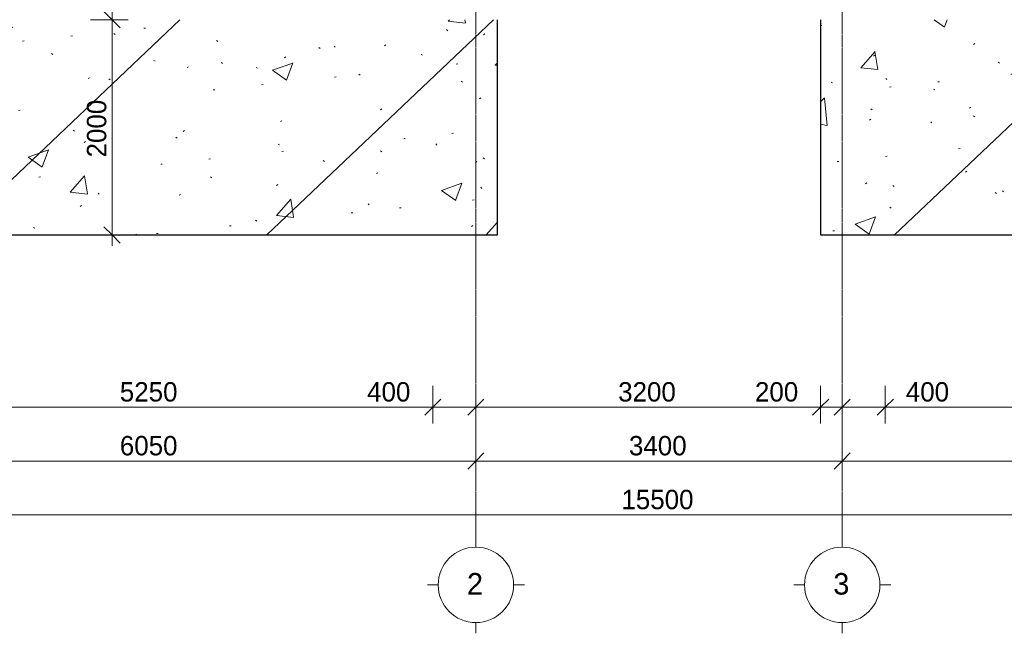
# Model space of a CAD drawing. Header units: millimetres. Extents: x -21500 to 4800, y -5900 to 33113.
# Tile 2 of 8: x -14284 to -5145, y -5900 to -200. Entities that reach past the tile are written whole.
import ezdxf

# ---------------------------------------------------------------- set-up
doc = ezdxf.new("R2010")
doc.units = ezdxf.units.MM
doc.linetypes.add('StructuralPlan-L05$0$Grid Line', pattern=[22.225, 12.7, -3.175, 3.175, -3.175])
for name, color, linetype, lineweight in [('S - HATCH', 252, 'Continuous', 5), ('S - LINE', 7, 'Continuous', 20), ('StructuralPlan-L05$0$A-010-D_DIM', 7, 'Continuous', 5), ('StructuralPlan-L05$0$A-010-D_DIM-100', 7, 'Continuous', 5), ('StructuralPlan-L05$0$A-230-M_FLOOR', 7, 'Continuous', 30), ('StructuralPlan-L05$0$Z-030-M_GRID', 7, 'Continuous', 5), ('StructuralPlan-L05$0$Z-033_T_GRIDREF', 7, 'Continuous', 5)]:
    doc.layers.add(name, color=color, linetype=linetype, lineweight=lineweight)
doc.styles.add('StructuralPlan-L05$0$Cubicon_1', font='Cubicon.ttf', dxfattribs={"height": 200})
doc.styles.add('StructuralPlan-L05$0$Cubicon_2', font='Cubicon.ttf', dxfattribs={"height": 180})
doc.dimstyles.new('StructuralPlan-L05$0$CUB_DIM_1_8', dxfattribs={"dimscale": 304.8, "dimtxt": 181.601257, "dimasz": 0.492126, "dimexe": 0.492126, "dimexo": 0.0625, "dimgap": 0, "dimtad": 1, "dimdec": 0, "dimzin": 0, "dimdsep": 46, "dimtxsty": 'StructuralPlan-L05$0$Cubicon_2', "dimblk1": 'StructuralPlan-L05$0$_Oblique', "dimblk2": 'StructuralPlan-L05$0$_Oblique', "dimsah": 1, "dimcen": 0.09, "dimdle": 0.328084, "dimazin": 0, "dimtfac": 1, "dimtdec": 4, "dimtix": 1, "dimtmove": 0, "dimatfit": 3, "dimfxl": 0.656168, "dimfxlon": 1, "dimtvp": 1, "dimtolj": 1, "dimtzin": 0, "dimarcsym": 2})
doc.dimstyles.new('StructuralPlan-L05$0$CUB_DIM_1_8_1', dxfattribs={"dimscale": 304.8, "dimtxt": 181.601257, "dimasz": 0.492126, "dimexe": 0.492126, "dimexo": 0.0625, "dimgap": 0, "dimtad": 1, "dimdec": 0, "dimzin": 0, "dimdsep": 46, "dimtxsty": 'StructuralPlan-L05$0$Cubicon_2', "dimblk1": 'StructuralPlan-L05$0$_Oblique', "dimblk2": 'StructuralPlan-L05$0$_Oblique', "dimsah": 1, "dimcen": 0.09, "dimdle": 0.328084, "dimazin": 0, "dimtfac": 1, "dimtdec": 4, "dimtix": 1, "dimtmove": 1, "dimatfit": 3, "dimfxl": 0.656168, "dimfxlon": 1, "dimtvp": 1, "dimtolj": 1, "dimtzin": 0, "dimarcsym": 2})
pattern_1 = [(43.548, (-111060.8, -88068.5), (-1382.423, 1454.328), []), (48.548, (-111060.8, -88068.5), (1914.067, -216.457), [200.653, -2207.183]), (353.548, (-111060.8, -88068.5), (-320.1, 2021.156), [160.522, -1765.746]), (99, (-110901.3, -88086.5), (1593.953, 1804.714), [170.528, -1875.818]), (44.733, (-111047.3, -87533.6), (2843.137, -514.994), [300.98, -3310.774]), (95.184, (-110810.4, -87576.5), (2565.79, 2541.947), [255.794, -2813.726]), (349.733, (-111047.3, -87533.6), (2565.77, 2541.965), [240.784, -2648.62]), (19.548, (-110783.2, -87674.1), (1569.14, -1117.276), [200.653, -2207.183]), (324.548, (-110783.2, -87674.1), (699.908, 1922.927), [160.522, -1765.746]), (70, (-110652.5, -87767.2), (2269.045, 805.675), [170.528, -1875.818]), (36.048, (-111060.84, -88068.5), (36.7263, 593.0033), [14.95, -1147.9456, 14.95, -1180.05, -1181.623]), (36.048, (-111060.84, -88068.5), (36.7263, 593.0033), [-2357.8956, 14.95, -1166.673]), (6.048, (-111060.84, -88068.5), (486.881, 691.3504), [14.95, -666.3784, 14.95, -1121.192, -450.3545]), (6.048, (-111060.84, -88068.5), (486.881, 691.3504), [-1817.47, 14.95, -435.4045]), (326.048, (-111458.45, -88058.43), (950.791, -64.3417), [14.95, -430.9455, 14.95, -1376.244, -1846.0075]), (326.048, (-111458.45, -88058.43), (950.791, -64.3417), [-1837.0896, 14.95, -1831.0575]), (316.048, (-111636.75, -88053.9), (1044.3507, 152.131), [14.95, -564.714, 14.95, -908.9456, -1310.933]), (316.048, (-111636.75, -88053.9), (1044.3507, 152.131), [-1503.56, 14.95, -1295.983])]

# ---------------------------------------------------------------- blocks, each defined once
blk = doc.blocks.new('StructuralPlan-L05$0$Grid - 00_CUB_ღერძის თავი-752507-L05')
at = {"layer": 'StructuralPlan-L05$0$Z-033_T_GRIDREF'}
for p, q in [((0, 3.5), (0, 4.5)), ((-3.5, 0), (-4.5, 0)), ((3.5, 0), (4.5, 0)), ((0, -3.5), (0, -4.5))]:
    blk.add_line(p, q, dxfattribs=at)
blk.add_circle((0, 0), 3.5, dxfattribs=at)
blk = doc.blocks.new('StructuralPlan-L05$0$DIMBLOCK1-L05')
at = {"layer": 'StructuralPlan-L05$0$A-010-D_DIM-100', "transparency": 16777216}
for p, q in [((-16100, -4800), (-16100, -4600)), ((-600, -4800), (-600, -4600)), ((-16100, -4800), (-16025, -4725)), ((-600, -4800), (-525, -4725)), ((-16200, -4800), (-500, -4800)), ((-16100, -4800), (-16175, -4875)), ((-16100, -4800), (-16100, -4950)), ((-600, -4800), (-675, -4875)), ((-600, -4800), (-600, -4950))]:
    blk.add_line(p, q, dxfattribs=at)
at = {"layer": 'StructuralPlan-L05$0$A-010-D_DIM-100', "color": 0, "transparency": 16777216, "insert": (-8699.2, -4566.9), "char_height": 180, "width": 838.16, "attachment_point": 1, "line_spacing_factor": 0.931288, "style": 'StructuralPlan-L05$0$Cubicon_2'}
blk.add_mtext('15500', dxfattribs=at)
blk = doc.blocks.new('StructuralPlan-L05$0$_Oblique')
at = {"color": 0, "linetype": 'ByBlock', "lineweight": -2}
blk.add_line((-0.5, -0.5), (0.5, 0.5), dxfattribs=at)
blk = doc.blocks.new('StructuralPlan-L05$0$DIMBLOCK2-L05')
at = {"layer": 'StructuralPlan-L05$0$A-010-D_DIM-100', "transparency": 16777216}
for p, q in [((-16100, -4300), (-16100, -4100)), ((-10050, -4300), (-10050, -4100)), ((-16100, -4300), (-16025, -4225)), ((-10050, -4300), (-9975, -4225)), ((-16200, -4300), (-10050, -4300)), ((-16100, -4300), (-16175, -4375)), ((-16100, -4300), (-16100, -4450)), ((-10050, -4300), (-10125, -4375)), ((-10050, -4300), (-10050, -4450))]:
    blk.add_line(p, q, dxfattribs=at)
at = {"layer": 'StructuralPlan-L05$0$A-010-D_DIM-100', "color": 0, "transparency": 16777216, "insert": (-13354.4, -4066.9), "char_height": 180, "width": 670.528, "attachment_point": 1, "line_spacing_factor": 0.931288, "style": 'StructuralPlan-L05$0$Cubicon_2'}
blk.add_mtext('6050', dxfattribs=at)
blk = doc.blocks.new('StructuralPlan-L05$0$DIMBLOCK3-L05')
at = {"layer": 'StructuralPlan-L05$0$A-010-D_DIM-100', "transparency": 16777216}
for p, q in [((-10050, -4300), (-10050, -4100)), ((-6650, -4300), (-6650, -4100)), ((-10050, -4300), (-9975, -4225)), ((-6650, -4300), (-6575, -4225)), ((-10050, -4300), (-10125, -4375)), ((-10050, -4300), (-6650, -4300)), ((-10050, -4300), (-10050, -4450)), ((-6650, -4300), (-6725, -4375)), ((-6650, -4300), (-6650, -4450))]:
    blk.add_line(p, q, dxfattribs=at)
at = {"layer": 'StructuralPlan-L05$0$A-010-D_DIM-100', "color": 0, "transparency": 16777216, "insert": (-8629.4, -4066.9), "char_height": 180, "width": 670.528, "attachment_point": 1, "line_spacing_factor": 0.931288, "style": 'StructuralPlan-L05$0$Cubicon_2'}
blk.add_mtext('3400', dxfattribs=at)
blk = doc.blocks.new('StructuralPlan-L05$0$DIMBLOCK4-L05')
at = {"layer": 'StructuralPlan-L05$0$A-010-D_DIM-100', "transparency": 16777216}
for p, q in [((-6650, -4300), (-6650, -4100)), ((-600, -4300), (-600, -4100)), ((-6650, -4300), (-6575, -4225)), ((-600, -4300), (-525, -4225)), ((-6650, -4300), (-6725, -4375)), ((-6650, -4300), (-500, -4300)), ((-6650, -4300), (-6650, -4450)), ((-600, -4300), (-675, -4375)), ((-600, -4300), (-600, -4450))]:
    blk.add_line(p, q, dxfattribs=at)
at = {"layer": 'StructuralPlan-L05$0$A-010-D_DIM-100', "color": 0, "transparency": 16777216, "insert": (-3904.4, -4066.9), "char_height": 180, "width": 670.528, "attachment_point": 1, "line_spacing_factor": 0.931288, "style": 'StructuralPlan-L05$0$Cubicon_2'}
blk.add_mtext('6050', dxfattribs=at)
blk = doc.blocks.new('StructuralPlan-L05$0$DIMBLOCK7-L05')
at = {"layer": 'StructuralPlan-L05$0$A-010-D_DIM-100', "transparency": 16777216}
for p, q in [((-15700, -3800), (-15700, -3600)), ((-10450, -3800), (-10450, -3600)), ((-15700, -3800), (-15625, -3725)), ((-10450, -3800), (-10375, -3725)), ((-15700, -3800), (-15775, -3875)), ((-15700, -3800), (-10450, -3800)), ((-15700, -3800), (-15700, -3950)), ((-10450, -3800), (-10525, -3875)), ((-10450, -3800), (-10450, -3950))]:
    blk.add_line(p, q, dxfattribs=at)
at = {"layer": 'StructuralPlan-L05$0$A-010-D_DIM-100', "color": 0, "transparency": 16777216, "insert": (-13354.4, -3566.9), "char_height": 180, "width": 670.528, "attachment_point": 1, "line_spacing_factor": 0.931288, "style": 'StructuralPlan-L05$0$Cubicon_2'}
blk.add_mtext('5250', dxfattribs=at)
blk = doc.blocks.new('StructuralPlan-L05$0$DIMBLOCK8-L05')
at = {"layer": 'StructuralPlan-L05$0$A-010-D_DIM-100', "transparency": 16777216}
for p, q in [((-10450, -3800), (-10450, -3600)), ((-10050, -3800), (-10050, -3600)), ((-10450, -3800), (-10375, -3725)), ((-10050, -3800), (-9975, -3725)), ((-11059.5, -3800), (-10540.5, -3800)), ((-10540.5, -3800), (-10250, -3800)), ((-10450, -3800), (-10525, -3875)), ((-10450, -3800), (-10050, -3800)), ((-10450, -3800), (-10450, -3950)), ((-10050, -3800), (-10125, -3875)), ((-10050, -3800), (-10050, -3950))]:
    blk.add_line(p, q, dxfattribs=at)
at = {"layer": 'StructuralPlan-L05$0$A-010-D_DIM-100', "color": 0, "transparency": 16777216, "insert": (-11059.5, -3566.9), "char_height": 180, "width": 502.896, "attachment_point": 1, "line_spacing_factor": 0.931288, "style": 'StructuralPlan-L05$0$Cubicon_2'}
blk.add_mtext('400', dxfattribs=at)
blk = doc.blocks.new('StructuralPlan-L05$0$DIMBLOCK9-L05')
at = {"layer": 'StructuralPlan-L05$0$A-010-D_DIM-100', "transparency": 16777216}
for p, q in [((-10050, -3800), (-10050, -3600)), ((-6850, -3800), (-6850, -3600)), ((-10050, -3800), (-9975, -3725)), ((-6850, -3800), (-6775, -3725)), ((-10050, -3800), (-10125, -3875)), ((-10050, -3800), (-6850, -3800)), ((-10050, -3800), (-10050, -3950)), ((-6850, -3800), (-6925, -3875)), ((-6850, -3800), (-6850, -3950))]:
    blk.add_line(p, q, dxfattribs=at)
at = {"layer": 'StructuralPlan-L05$0$A-010-D_DIM-100', "color": 0, "transparency": 16777216, "insert": (-8729.4, -3566.9), "char_height": 180, "width": 670.528, "attachment_point": 1, "line_spacing_factor": 0.931288, "style": 'StructuralPlan-L05$0$Cubicon_2'}
blk.add_mtext('3200', dxfattribs=at)
blk = doc.blocks.new('StructuralPlan-L05$0$DIMBLOCK10-L05')
at = {"layer": 'StructuralPlan-L05$0$A-010-D_DIM-100', "transparency": 16777216}
for p, q in [((-6850, -3800), (-6850, -3600)), ((-6650, -3800), (-6650, -3600)), ((-6850, -3800), (-6775, -3725)), ((-6650, -3800), (-6575, -3725)), ((-7459.5, -3800), (-6940.5, -3800)), ((-6940.5, -3800), (-6750, -3800)), ((-6850, -3800), (-6925, -3875)), ((-6850, -3800), (-6650, -3800)), ((-6850, -3800), (-6850, -3950)), ((-6650, -3800), (-6725, -3875)), ((-6650, -3800), (-6650, -3950))]:
    blk.add_line(p, q, dxfattribs=at)
at = {"layer": 'StructuralPlan-L05$0$A-010-D_DIM-100', "color": 0, "transparency": 16777216, "insert": (-7459.5, -3566.9), "char_height": 180, "width": 502.896, "attachment_point": 1, "line_spacing_factor": 0.931288, "style": 'StructuralPlan-L05$0$Cubicon_2'}
blk.add_mtext('200', dxfattribs=at)
blk = doc.blocks.new('StructuralPlan-L05$0$DIMBLOCK11-L05')
at = {"layer": 'StructuralPlan-L05$0$A-010-D_DIM-100', "transparency": 16777216}
for p, q in [((-6650, -3800), (-6650, -3600)), ((-6250, -3800), (-6250, -3600)), ((-6650, -3800), (-6575, -3725)), ((-6250, -3800), (-6175, -3725)), ((-6650, -3800), (-6725, -3875)), ((-6650, -3800), (-6250, -3800)), ((-6650, -3800), (-6650, -3950)), ((-6159.5, -3800), (-6450, -3800)), ((-6250, -3800), (-6325, -3875)), ((-6250, -3800), (-6250, -3950)), ((-5640.5, -3800), (-6159.5, -3800))]:
    blk.add_line(p, q, dxfattribs=at)
at = {"layer": 'StructuralPlan-L05$0$A-010-D_DIM-100', "color": 0, "transparency": 16777216, "insert": (-6059.5, -3566.9), "char_height": 180, "width": 502.896, "attachment_point": 1, "line_spacing_factor": 0.931288, "style": 'StructuralPlan-L05$0$Cubicon_2'}
blk.add_mtext('400', dxfattribs=at)
blk = doc.blocks.new('StructuralPlan-L05$0$DIMBLOCK12-L05')
at = {"layer": 'StructuralPlan-L05$0$A-010-D_DIM-100', "transparency": 16777216}
for p, q in [((-6250, -3800), (-6250, -3600)), ((-1000, -3800), (-1000, -3600)), ((-6250, -3800), (-6175, -3725)), ((-1000, -3800), (-925, -3725)), ((-6250, -3800), (-6325, -3875)), ((-6250, -3800), (-1000, -3800)), ((-6250, -3800), (-6250, -3950)), ((-1000, -3800), (-1075, -3875)), ((-1000, -3800), (-1000, -3950))]:
    blk.add_line(p, q, dxfattribs=at)
at = {"layer": 'StructuralPlan-L05$0$A-010-D_DIM-100', "color": 0, "transparency": 16777216, "insert": (-3904.4, -3566.9), "char_height": 180, "width": 670.528, "attachment_point": 1, "line_spacing_factor": 0.931288, "style": 'StructuralPlan-L05$0$Cubicon_2'}
blk.add_mtext('5250', dxfattribs=at)
blk = doc.blocks.new('StructuralPlan-L05$0$DIMBLOCK84-L05')
at = {"layer": 'StructuralPlan-L05$0$A-010-D_DIM-100', "transparency": 16777216}
for p, q in [((-13427, -200), (-13502, -125)), ((-13427, -2300), (-13427, -100)), ((-13427, -200), (-13627, -200)), ((-13427, -200), (-13352, -275)), ((-13427, -200), (-13277, -200)), ((-13427, -2200), (-13502, -2125)), ((-13427, -2200), (-13627, -2200)), ((-13427, -2200), (-13352, -2275)), ((-13427, -2200), (-13277, -2200))]:
    blk.add_line(p, q, dxfattribs=at)
at = {"layer": 'StructuralPlan-L05$0$A-010-D_DIM-100', "color": 0, "transparency": 16777216, "insert": (-13660.1, -1479.4), "char_height": 180, "width": 670.528, "attachment_point": 1, "rotation": 90, "line_spacing_factor": 0.931288, "style": 'StructuralPlan-L05$0$Cubicon_2'}
blk.add_mtext('2000', dxfattribs=at)
blk = doc.blocks.new('A$C48b6c5dc')
at = {"layer": 'S - HATCH', "lineweight": 0, "transparency": 33554684}
h = blk.add_hatch(dxfattribs=at)
h.set_pattern_fill('FP_7', color=256, scale=3.567164, angle=-135, style=0, pattern_type=2)
h.set_pattern_definition(pattern_1)
h.paths.add_polyline_path([(-16300, -200), (-16300, -2200), (-9850, -2200), (-9850, -200)])
h = blk.add_hatch(dxfattribs=at)
h.set_pattern_fill('FP_7', color=256, scale=3.567164, angle=-135, style=0, pattern_type=2)
h.set_pattern_definition(pattern_1)
h.paths.add_polyline_path([(-400, -2200), (-400, -200), (-6850, -200), (-6850, -2200)])
blk = doc.blocks.new('StructuralPlan-L05')
at = {"layer": 'StructuralPlan-L05$0$A-230-M_FLOOR'}
for p, q in [((-9850, -2200), (-9850, -200)), ((-6850, -200), (-6850, -2200)), ((-16300, -2200), (-9850, -2200)), ((-6850, -2200), (-400, -2200))]:
    blk.add_line(p, q, dxfattribs=at)
at = {"layer": 'StructuralPlan-L05$0$Z-030-M_GRID', "linetype": 'StructuralPlan-L05$0$Grid Line'}
for p, q in [((-10050, 22400), (-10050, -5000)), ((-6650, 22400), (-6650, -5000))]:
    blk.add_line(p, q, dxfattribs=at)
at = {"layer": 'StructuralPlan-L05$0$Z-033_T_GRIDREF', "xscale": 99.99999999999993, "yscale": 99.99999999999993, "zscale": 99.99999999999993, "rotation": 180}
for p in [(-10050, -5450), (-6650, -5450)]:
    blk.add_blockref('StructuralPlan-L05$0$Grid - 00_CUB_ღერძის თავი-752507-L05', p, dxfattribs=at)
at = {"layer": 'StructuralPlan-L05$0$Z-033_T_GRIDREF', "char_height": 200, "width": 192.405, "attachment_point": 1, "style": 'StructuralPlan-L05$0$Cubicon_1'}
for s, insert in [('\\fCubicon|b0|i0|c204|p2|;2', (-10132.4, -5340.2)), ('\\fCubicon|b0|i0|c204|p2|;3', (-6732.4, -5340.2))]:
    blk.add_mtext(s, dxfattribs=dict(at, insert=insert))
at = {"layer": 'StructuralPlan-L05$0$A-010-D_DIM'}
dim = blk.add_linear_dim(base=(-13427, -200), p1=(-13627, -2200), p2=(-13627, -200), angle=90, dimstyle='StructuralPlan-L05$0$CUB_DIM_1_8', override={"dimpost": '<>', "dimfxl": 2000}, dxfattribs=at)
dim.commit()
dim.dimension.update_dxf_attribs({"geometry": 'StructuralPlan-L05$0$DIMBLOCK84-L05', "text_midpoint": (-13518.9, -1200)})
for base, p1, p2, override, picture, middle in [((-10450, -3800), (-15700, -3600), (-10450, -3600), {"dimpost": '<>', "dimfxl": 5250.000053}, 'StructuralPlan-L05$0$DIMBLOCK7-L05', (-13075, -3708.2)), ((-6850, -3800), (-10050, -3600), (-6850, -3600), {"dimpost": '<>', "dimfxl": 3199.999947}, 'StructuralPlan-L05$0$DIMBLOCK9-L05', (-8450, -3708.1)), ((-1000, -3800), (-6250, -3600), (-1000, -3600), {"dimpost": '<>', "dimfxl": 5250}, 'StructuralPlan-L05$0$DIMBLOCK12-L05', (-3625, -3708.2)), ((-10050, -4300), (-16100, -4100), (-10050, -4100), {"dimpost": '<>', "dimfxl": 6050.000053}, 'StructuralPlan-L05$0$DIMBLOCK2-L05', (-13075, -4208.2)), ((-6650, -4300), (-10050, -4100), (-6650, -4100), {"dimpost": '<>', "dimfxl": 3399.999947}, 'StructuralPlan-L05$0$DIMBLOCK3-L05', (-8350, -4208.1)), ((-600, -4300), (-6650, -4100), (-600, -4100), {"dimpost": '<>', "dimfxl": 6050}, 'StructuralPlan-L05$0$DIMBLOCK4-L05', (-3625, -4208.2)), ((-600, -4800), (-16100, -4600), (-600, -4600), {"dimpost": '<>', "dimfxl": 15500}, 'StructuralPlan-L05$0$DIMBLOCK1-L05', (-8350, -4708.2))]:
    dim = blk.add_linear_dim(base=base, p1=p1, p2=p2, dimstyle='StructuralPlan-L05$0$CUB_DIM_1_8', override=override, dxfattribs=at)
    dim.commit()
    dim.dimension.update_dxf_attribs({"geometry": picture, "text_midpoint": middle})
for base, p1, p2, override, picture, middle in [((-10050, -3800), (-10450, -3600), (-10050, -3600), {"dimpost": '<>', "dimfxl": 400}, 'StructuralPlan-L05$0$DIMBLOCK8-L05', (-10808.1, -3686.9)), ((-6650, -3800), (-6850, -3600), (-6650, -3600), {"dimpost": '<>', "dimfxl": 200}, 'StructuralPlan-L05$0$DIMBLOCK10-L05', (-7208.1, -3686.9)), ((-6250, -3800), (-6650, -3600), (-6250, -3600), {"dimpost": '<>', "dimfxl": 400}, 'StructuralPlan-L05$0$DIMBLOCK11-L05', (-5808.1, -3686.9))]:
    dim = blk.add_linear_dim(base=base, p1=p1, p2=p2, dimstyle='StructuralPlan-L05$0$CUB_DIM_1_8_1', override=override, dxfattribs=at)
    dim.commit()
    dim.dimension.update_dxf_attribs({"geometry": picture, "text_midpoint": middle, "dimtype": 128})

msp = doc.modelspace()

# ---------------------------------------------------------------- block references
at = {"layer": 'S - HATCH', "lineweight": 0}
msp.add_blockref('A$C48b6c5dc', (0, 0), dxfattribs=at)
at = {"layer": 'S - LINE'}
msp.add_blockref('StructuralPlan-L05', (0, 0), dxfattribs=at)

doc.saveas('drawing.dxf')
